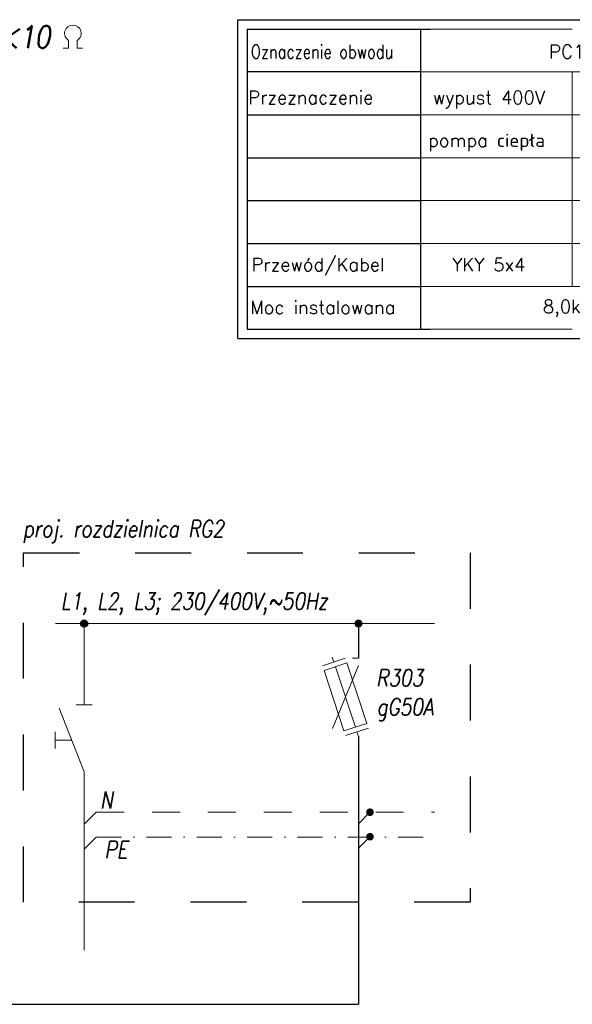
# Model space of a CAD drawing. Extents: x -558982 to 5119495, y -5290134 to 121759.
# Tile 3 of 256: x -486697 to -481116, y -25375 to -15435. Entities that reach past the tile are written whole.
import ezdxf
from ezdxf.enums import TextEntityAlignment as Align

# ---------------------------------------------------------------- set-up
doc = ezdxf.new("R2010")
doc.units = 0
doc.header["$MEASUREMENT"] = 0
doc.linetypes.add('DASHDOT', pattern=[25.4, 12.7, -6.35, 0, -6.35])
doc.linetypes.add('Dashed', pattern=[564.444447, 282.222223, -282.222223])
for name, color, linetype, lineweight in [('$ IE INSTALACJA ELEKTRYCZNA', 1, 'Continuous', 30), ('$ IE_OPISY', 7, 'Continuous', 25), ('$ IE_SCHEMAT', 7, 'Continuous', 0)]:
    doc.layers.add(name, color=color, linetype=linetype, lineweight=lineweight)
doc.styles.add('ROMANS', font='romans.shx', dxfattribs={"width": 0.85})

msp = doc.modelspace()

# ---------------------------------------------------------------- hatches: boundary and pattern name
at = {"layer": '$ IE INSTALACJA ELEKTRYCZNA', "linetype": 'Continuous'}
h = msp.add_hatch(color=7, dxfattribs=at)
edge = h.paths.add_edge_path()
edge.add_arc((-486045.7, -21530.8), 35.3, 0, 360)
at = {"layer": '$ IE INSTALACJA ELEKTRYCZNA', "linetype": 'Continuous', "lineweight": 0}
h = msp.add_hatch(color=7, dxfattribs=at)
edge = h.paths.add_edge_path()
edge.add_arc((-483275.3, -21530.8), 35.3, 0, 360)
at = {"layer": '$ IE INSTALACJA ELEKTRYCZNA', "linetype": 'Continuous', "lineweight": 0, "ltscale": 3}
h = msp.add_hatch(color=7, dxfattribs=at)
edge = h.paths.add_edge_path()
edge.add_arc((-483275.3, -21530.8), 35.3, 180, 540)
h = msp.add_hatch(color=7, dxfattribs=at)
edge = h.paths.add_edge_path()
edge.add_arc((-483275.3, -21530.9), 35.3, 180, 540)
at = {"layer": '$ IE INSTALACJA ELEKTRYCZNA', "linetype": 'Dashed', "lineweight": 0, "ltscale": 100}
for points in [[(-483126.5, -23436.1, 1), (-483192.7, -23436.1, 1)], [(-483126.5, -23682.9, 1), (-483192.7, -23682.9, 1)]]:
    msp.add_hatch(color=7, dxfattribs=at).paths.add_polyline_path(points)

# ---------------------------------------------------------------- linework, layer by layer
at = {"layer": '$ IE INSTALACJA ELEKTRYCZNA', "color": 7, "linetype": 'Continuous', "lineweight": 0}
for p, q in [((-486336.3, -21530.8), (-482509.6, -21530.8)), ((-483639.2, -21957.4), (-483409.1, -21881.3)), ((-483639.2, -21957.4), (-483409.1, -21881.3)), ((-483539.9, -21871.6), (-483524.1, -21919.3)), ((-483539.9, -21871.6), (-483524.1, -21919.3)), ((-483276.9, -21954.6), (-483538.3, -22589.2)), ((-483276.9, -21954.6), (-483538.3, -22589.2)), ((-483508.3, -21967.1), (-483306.8, -22576.7)), ((-483508.3, -21967.1), (-483306.8, -22576.7)), ((-483275.3, -21879.3), (-483335.9, -21879.3)), ((-483275.3, -21879.3), (-483335.9, -21879.3)), ((-483406.1, -22662.5), (-483176, -22586.4)), ((-483406.1, -22662.5), (-483176, -22586.4)), ((-483275.3, -22672.2), (-483291, -22624.4)), ((-483275.3, -22672.2), (-483291, -22624.4))]:
    msp.add_line(p, q, dxfattribs=at)
at = {"layer": '$ IE INSTALACJA ELEKTRYCZNA', "color": 7, "lineweight": 0}
for p, q in [((-486045.7, -22353.3), (-486045.7, -21530.8)), ((-486125.3, -22353.3), (-485966, -22353.3)), ((-486299.7, -22385.6), (-486045.7, -23029.6)), ((-486339.1, -22624.4), (-486339.1, -22790.8)), ((-486172.7, -22707.6), (-486339.1, -22707.6)), ((-486045.7, -23029.6), (-486045.7, -24828))]:
    msp.add_line(p, q, dxfattribs=at)
at = {"layer": '$ IE INSTALACJA ELEKTRYCZNA', "linetype": 'Continuous'}
for p, q in [((-483275.3, -21530.8), (-483275.3, -21879.3)), ((-483275.3, -22672.2), (-483275.3, -25375))]:
    msp.add_line(p, q, dxfattribs=at)
at = {"layer": '$ IE INSTALACJA ELEKTRYCZNA', "color": 7, "linetype": 'Dashed', "lineweight": 0}
for q in [(-486045.7, -23557.5), (-482509.6, -23436.1)]:
    msp.add_line((-485924.2, -23436.1), q, dxfattribs=at)
at = {"layer": '$ IE INSTALACJA ELEKTRYCZNA', "color": 7, "linetype": 'Continuous', "lineweight": 0, "ltscale": 100}
for p, q in [((-483273.4, -23549.9), (-483159.6, -23436.1)), ((-483273.4, -23796.7), (-483159.6, -23682.9))]:
    msp.add_line(p, q, dxfattribs=at)
at = {"layer": '$ IE INSTALACJA ELEKTRYCZNA', "color": 7, "linetype": 'DASHDOT', "lineweight": 0, "ltscale": 20}
for q in [(-486045.7, -23807.9), (-482509.6, -23686.5)]:
    msp.add_line((-485924.2, -23686.5), q, dxfattribs=at)
at = {"layer": '$ IE INSTALACJA ELEKTRYCZNA', "color": 7, "linetype": 'Continuous', "lineweight": 0}
msp.add_lwpolyline([(-483623.4, -22005.1), (-483393.3, -21929.1), (-483191.8, -22538.7), (-483421.9, -22614.7)], close=True, dxfattribs=at)
msp.add_lwpolyline([(-483623.4, -22005.1), (-483393.3, -21929.1), (-483191.8, -22538.7), (-483421.9, -22614.7)], close=True, dxfattribs=at)
at = {"layer": '$ IE INSTALACJA ELEKTRYCZNA', "linetype": 'Continuous'}
msp.add_lwpolyline([(-487355.3, -25375), (-483275.3, -25375)], dxfattribs=at)
at = {"layer": '$ IE INSTALACJA ELEKTRYCZNA', "color": 7, "linetype": 'Continuous'}
msp.add_circle((-486045.7, -21530.8), 35.3, dxfattribs=at)
at = {"layer": '$ IE INSTALACJA ELEKTRYCZNA', "color": 7, "linetype": 'Continuous', "lineweight": 0}
msp.add_circle((-483275.3, -21530.8), 35.3, dxfattribs=at)
at = {"layer": '$ IE INSTALACJA ELEKTRYCZNA', "color": 7, "linetype": 'Continuous', "lineweight": 0, "ltscale": 3}
for centre in [(-483275.3, -21530.8), (-483275.3, -21530.9)]:
    msp.add_circle(centre, 35.3, dxfattribs=at)
at = {"layer": '$ IE INSTALACJA ELEKTRYCZNA', "color": 7, "linetype": 'Dashed', "lineweight": 0, "ltscale": 100}
for centre in [(-483159.6, -23436.1), (-483159.6, -23682.9)]:
    msp.add_circle(centre, 33.1, dxfattribs=at)
at = {"layer": '$ IE_OPISY', "color": 7}
for p, q in [((-484494.9, -18654.6), (-484494.9, -15434.6)), ((-484494.9, -15434.6), (-453408.9, -15434.6)), ((-484400.3, -15529.2), (-484400.3, -15962.2)), ((-484400.3, -15962.2), (-484400.3, -16395.2)), ((-484400.3, -16395.2), (-484400.3, -16828.1)), ((-484400.3, -16828.1), (-484400.3, -17261.1)), ((-484400.3, -17261.1), (-484400.3, -17694.1)), ((-484400.3, -17694.1), (-484400.3, -18560))]:
    msp.add_line(p, q, dxfattribs=at)
at = {"layer": '$ IE_OPISY', "color": 7, "linetype": 'Continuous', "ltscale": 3}
for p, q in [((-484400.3, -15529.2), (-482650.1, -15529.2)), ((-484025.7, -15529.2), (-482550.1, -15529.2)), ((-484400.3, -16395.2), (-482650.1, -16395.2)), ((-483655.9, -16395.2), (-482650.1, -16395.2)), ((-484400.3, -16828.1), (-482650.1, -16828.1)), ((-484400.3, -17261.1), (-482650.1, -17261.1)), ((-484400.3, -17694.1), (-482650.1, -17694.1)), ((-484400.3, -18560), (-482650.1, -18560)), ((-484025.7, -18560), (-482550.1, -18560))]:
    msp.add_line(p, q, dxfattribs=at)
at = {"layer": '$ IE_OPISY', "color": 7, "linetype": 'Continuous'}
for p, q in [((-482650.1, -15962.2), (-484400.3, -15962.2)), ((-484400.3, -18127), (-482650.1, -18127))]:
    msp.add_line(p, q, dxfattribs=at)
at = {"layer": '$ IE_OPISY', "color": 7}
msp.add_lwpolyline([(-484494.9, -18654.6), (-453408.9, -18654.6), (-453408.9, -15434.6)], dxfattribs=at)
at = {"layer": '$ IE_OPISY', "color": 7, "linetype": 'Continuous', "ltscale": 3}
msp.add_lwpolyline([(-482650.1, -15529.2), (-482650.1, -18560)], dxfattribs=at)
at = {"layer": '$ IE_OPISY', "lineweight": 0, "ltscale": 50}
for points in [[(-486203.6, -15643.6), (-486203.6, -15721.9)], [(-486115.2, -15643.6), (-486115.2, -15721.9)], [(-486203.6, -15721.9), (-486258, -15721.9)], [(-486115.2, -15721.9), (-486060.8, -15721.9)]]:
    msp.add_lwpolyline(points, dxfattribs=at)
msp.add_arc((-486159.4, -15572.3), 83.9, 301.75222, 238.24778, dxfattribs=at)
at = {"layer": '$ IE_SCHEMAT', "color": 7, "linetype": 'Continuous'}
for p, q in [((-481116.4, -15529.2), (-482650.1, -15529.2)), ((-481116.4, -15962.2), (-482650.1, -15962.2)), ((-479582.6, -15962.2), (-481116.4, -15962.2)), ((-482650.1, -18127), (-481116.4, -18127)), ((-481116.4, -18127), (-479582.6, -18127)), ((-481116.4, -18560), (-482650.1, -18560))]:
    msp.add_line(p, q, dxfattribs=at)
at = {"layer": '$ IE_SCHEMAT', "color": 7, "linetype": 'Continuous', "ltscale": 3}
for p, q in [((-482650.1, -16395.2), (-481116.4, -16395.2)), ((-482650.1, -16395.2), (-481116.4, -16395.2)), ((-481116.4, -16395.2), (-479582.6, -16395.2)), ((-482650.1, -16828.1), (-481116.4, -16828.1)), ((-481116.4, -16828.1), (-479582.6, -16828.1)), ((-482650.1, -17261.1), (-481116.4, -17261.1)), ((-481116.4, -17261.1), (-479582.6, -17261.1)), ((-482650.1, -17694.1), (-481116.4, -17694.1)), ((-481116.4, -17694.1), (-479582.6, -17694.1))]:
    msp.add_line(p, q, dxfattribs=at)
msp.add_lwpolyline([(-481116.4, -15962.2), (-481116.4, -18127)], dxfattribs=at)
at = {"layer": '$ IE_SCHEMAT', "color": 3, "linetype": 'Dashed', "lineweight": 30, "ltscale": 2}
msp.add_lwpolyline([(-486658.5, -20817.1), (-482149.4, -20817.1), (-482149.4, -24345), (-486658.5, -24345)], close=True, dxfattribs=at)

# ---------------------------------------------------------------- texts
at = {"layer": '$ IE INSTALACJA ELEKTRYCZNA', "color": 7, "linetype": 'DASHDOT', "lineweight": 0, "ltscale": 20, "style": 'ROMANS', "oblique": 10, "width": 0.8}
msp.add_attdef('PE', text='3', height=170.1, dxfattribs=at).set_placement((-485605.7, -23898.1), align=Align.RIGHT)
at = {"layer": '$ IE_OPISY', "lineweight": 0, "ltscale": 50, "style": 'ROMANS', "oblique": 10, "width": 0.8}
msp.add_text('R<10', height=225.63, dxfattribs=at).set_placement((-487047.5, -15720.7))
at = {"layer": '$ IE_OPISY', "color": 7, "linetype": 'Continuous', "ltscale": 3, "style": 'ROMANS', "width": 0.8}
msp.add_text('Oznaczenie obwodu', height=136.42, dxfattribs=at).set_placement((-484363.3, -15826.3))
at = {"layer": '$ IE_OPISY', "color": 7, "linetype": 'Continuous', "ltscale": 3, "style": 'ROMANS'}
for s, p in [('Przeznaczenie', (-484388.2, -16286.1)), ('Przewód/Kabel', (-484355.4, -17973.4)), ('Moc instalowana', (-484369.6, -18405.2))]:
    msp.add_text(s, height=132.667, dxfattribs=at).set_placement(p)
at = {"layer": '$ IE_OPISY', "color": 7, "lineweight": -2, "style": 'ROMANS', "oblique": 10, "width": 0.8}
for s, p in [('proj. rozdzielnica RG2', (-486663.9, -20658.8)), ('L1, L2, L3; 230/400V,~50Hz', (-486282.3, -21389.5)), ('R303', (-483095.2, -22163.4)), ('gG50A', (-483091.8, -22457.2))]:
    msp.add_text(s, height=170.1, dxfattribs=at).set_placement(p)
msp.add_attdef('N', text='3', height=170.1, dxfattribs=at).set_placement((-485755.1, -23397.1), align=Align.RIGHT)
at = {"layer": '$ IE_SCHEMAT', "color": 7, "linetype": 'Continuous', "lineweight": 25, "ltscale": 3, "style": 'ROMANS'}
for s, height, p in [('PC1', 136.42, (-481352.6, -15826.3)), ('wypust 400V', 132.667, (-482524.2, -16286.1)), ('pompa ciepła', 132.667, (-482572, -16719.1)), ('YKY 5x4', 132.67, (-482328.7, -17973.4)), ('8,0kW', 132.67, (-481413.3, -18396.2))]:
    msp.add_text(s, height=height, dxfattribs=at).set_placement(p)

doc.saveas('drawing.dxf')
